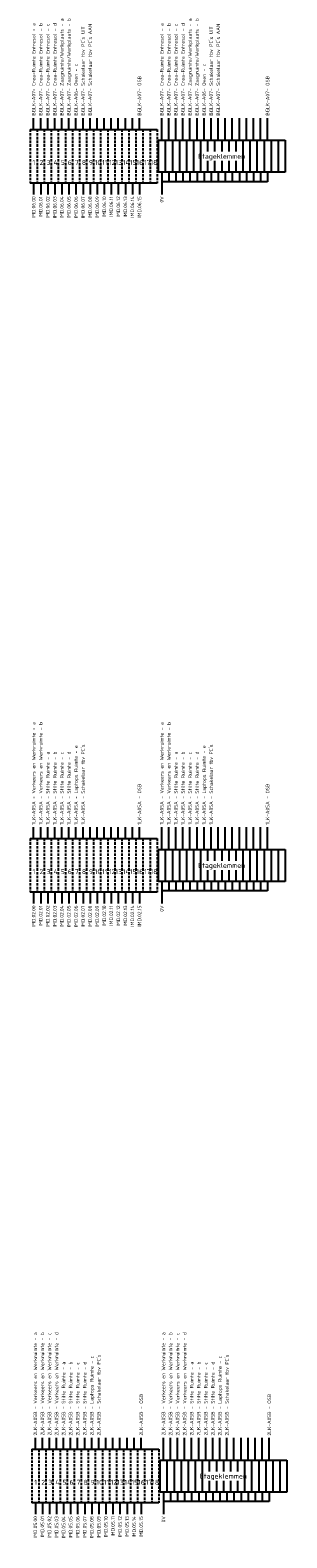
# Model space of a CAD drawing. Extents: x -1224 to 18134, y -20786 to 3554.
# Tile 25 of 88: x 6272 to 6402, y -7684 to -6923. Entities that reach past the tile are written whole.
import ezdxf
from ezdxf.enums import TextEntityAlignment as Align

# ---------------------------------------------------------------- set-up
doc = ezdxf.new("R2010")
doc.units = 0
doc.linetypes.add('HIDDEN2', pattern=[1.875, 1.25, -0.625])
doc.layers.add('EL$1----', color=3, linetype='CONTINUOUS')
doc.styles.add('BURO-018', font='ISO.shx', dxfattribs={"height": 1.8})
doc.styles.add('BURO-025', font='ISO.shx', dxfattribs={"height": 2.5})

msp = doc.modelspace()

# ---------------------------------------------------------------- linework, layer by layer
at = {"layer": 'EL$1----', "color": 1}
for p, q in [((6273.97, -6972.73), (6273.97, -6966.99)), ((6277.54, -6972.73), (6277.54, -6966.99)), ((6281.11, -6972.73), (6281.11, -6966.99)), ((6284.68, -6972.73), (6284.68, -6966.99)), ((6288.24, -6972.73), (6288.24, -6966.99)), ((6291.81, -6972.73), (6291.81, -6966.99)), ((6295.38, -6972.73), (6295.38, -6966.99)), ((6298.94, -6972.73), (6298.94, -6966.99)), ((6302.51, -6972.73), (6302.51, -6966.99)), ((6306.08, -6972.73), (6306.08, -6966.99)), ((6309.65, -6972.73), (6309.65, -6966.99)), ((6313.21, -6972.73), (6313.21, -6966.99)), ((6316.78, -6972.73), (6316.78, -6966.99)), ((6320.35, -6972.73), (6320.35, -6966.99)), ((6323.91, -6972.73), (6323.91, -6966.99)), ((6327.48, -6972.73), (6327.48, -6966.99)), ((6338.77, -6978.2), (6338.77, -6966.99)), ((6342.34, -6978.2), (6342.34, -6966.99)), ((6345.9, -6978.2), (6345.9, -6966.99)), ((6349.47, -6978.2), (6349.47, -6966.99)), ((6353.04, -6978.2), (6353.04, -6966.99)), ((6356.6, -6978.2), (6356.6, -6966.99)), ((6360.17, -6978.2), (6360.17, -6966.99)), ((6363.74, -6978.2), (6363.74, -6966.99)), ((6367.31, -6978.2), (6367.31, -6966.99)), ((6370.87, -6978.2), (6370.87, -6966.99)), ((6374.44, -6978.2), (6374.44, -6966.99)), ((6378.01, -6978.2), (6378.01, -6966.99)), ((6381.57, -6978.2), (6381.57, -6966.99)), ((6385.14, -6978.2), (6385.14, -6966.99)), ((6388.71, -6978.2), (6388.71, -6966.99)), ((6392.28, -6978.2), (6392.28, -6966.99)), ((6338.77, -6994.35), (6338.77, -7005.56)), ((6342.34, -6994.35), (6342.34, -6999.12)), ((6345.9, -6994.35), (6345.9, -6999.12)), ((6349.47, -6994.35), (6349.47, -6999.12)), ((6353.04, -6994.35), (6353.04, -6999.12)), ((6356.6, -6994.35), (6356.6, -6999.12)), ((6360.17, -6994.35), (6360.17, -6999.12)), ((6363.74, -6994.35), (6363.74, -6999.12)), ((6367.31, -6994.35), (6367.31, -6999.12)), ((6370.87, -6994.35), (6370.87, -6999.12)), ((6374.44, -6994.35), (6374.44, -6999.12)), ((6378.01, -6994.35), (6378.01, -6999.12)), ((6381.57, -6994.35), (6381.57, -6999.12)), ((6385.14, -6994.35), (6385.14, -6999.12)), ((6388.71, -6994.35), (6388.71, -6999.12)), ((6392.28, -6994.35), (6392.28, -6999.12)), ((6273.97, -6999.82), (6273.97, -7005.56)), ((6277.54, -6999.82), (6277.54, -7005.56)), ((6281.11, -6999.82), (6281.11, -7005.56)), ((6284.68, -6999.82), (6284.68, -7005.56)), ((6288.24, -6999.82), (6288.24, -7005.56)), ((6291.81, -6999.82), (6291.81, -7005.56)), ((6295.38, -6999.82), (6295.38, -7005.56)), ((6298.94, -6999.82), (6298.94, -7005.56)), ((6302.51, -6999.82), (6302.51, -7005.56)), ((6306.08, -6999.82), (6306.08, -7005.56)), ((6309.65, -6999.82), (6309.65, -7005.56)), ((6313.21, -6999.82), (6313.21, -7005.56)), ((6316.78, -6999.82), (6316.78, -7005.56)), ((6320.35, -6999.82), (6320.35, -7005.56)), ((6323.91, -6999.82), (6323.91, -7005.56)), ((6327.48, -6999.82), (6327.48, -7005.56)), ((6342.34, -6999.12), (6338.77, -6999.12)), ((6345.9, -6999.12), (6342.34, -6999.12)), ((6349.47, -6999.12), (6345.9, -6999.12)), ((6353.04, -6999.12), (6349.47, -6999.12)), ((6356.6, -6999.12), (6353.04, -6999.12)), ((6360.17, -6999.12), (6356.6, -6999.12)), ((6363.74, -6999.12), (6360.17, -6999.12)), ((6367.31, -6999.12), (6363.74, -6999.12)), ((6370.87, -6999.12), (6367.31, -6999.12)), ((6374.44, -6999.12), (6370.87, -6999.12)), ((6378.01, -6999.12), (6374.44, -6999.12)), ((6381.57, -6999.12), (6378.01, -6999.12)), ((6385.14, -6999.12), (6381.57, -6999.12)), ((6388.71, -6999.12), (6385.14, -6999.12)), ((6392.28, -6999.12), (6388.71, -6999.12)), ((6273.97, -7330.93), (6273.97, -7325.19)), ((6277.54, -7330.93), (6277.54, -7325.19)), ((6281.11, -7330.93), (6281.11, -7325.19)), ((6284.68, -7330.93), (6284.68, -7325.19)), ((6288.24, -7330.93), (6288.24, -7325.19)), ((6291.81, -7330.93), (6291.81, -7325.19)), ((6295.38, -7330.93), (6295.38, -7325.19)), ((6298.94, -7330.93), (6298.94, -7325.19)), ((6302.51, -7330.93), (6302.51, -7325.19)), ((6306.08, -7330.93), (6306.08, -7325.19)), ((6309.65, -7330.93), (6309.65, -7325.19)), ((6313.21, -7330.93), (6313.21, -7325.19)), ((6316.78, -7330.93), (6316.78, -7325.19)), ((6320.35, -7330.93), (6320.35, -7325.19)), ((6323.91, -7330.93), (6323.91, -7325.19)), ((6327.48, -7330.93), (6327.48, -7325.19)), ((6338.77, -7336.4), (6338.77, -7325.19)), ((6342.34, -7336.4), (6342.34, -7325.19)), ((6345.9, -7336.4), (6345.9, -7325.19)), ((6349.47, -7336.4), (6349.47, -7325.19)), ((6353.04, -7336.4), (6353.04, -7325.19)), ((6356.6, -7336.4), (6356.6, -7325.19)), ((6360.17, -7336.4), (6360.17, -7325.19)), ((6363.74, -7336.4), (6363.74, -7325.19)), ((6367.31, -7336.4), (6367.31, -7325.19)), ((6370.87, -7336.4), (6370.87, -7325.19)), ((6374.44, -7336.4), (6374.44, -7325.19)), ((6378.01, -7336.4), (6378.01, -7325.19)), ((6381.57, -7336.4), (6381.57, -7325.19)), ((6385.14, -7336.4), (6385.14, -7325.19)), ((6388.71, -7336.4), (6388.71, -7325.19)), ((6392.28, -7336.4), (6392.28, -7325.19)), ((6338.77, -7352.55), (6338.77, -7363.76)), ((6342.34, -7352.55), (6342.34, -7357.32)), ((6345.9, -7352.55), (6345.9, -7357.32)), ((6349.47, -7352.55), (6349.47, -7357.32)), ((6353.04, -7352.55), (6353.04, -7357.32)), ((6356.6, -7352.55), (6356.6, -7357.32)), ((6360.17, -7352.55), (6360.17, -7357.32)), ((6363.74, -7352.55), (6363.74, -7357.32)), ((6367.31, -7352.55), (6367.31, -7357.32)), ((6370.87, -7352.55), (6370.87, -7357.32)), ((6374.44, -7352.55), (6374.44, -7357.32)), ((6378.01, -7352.55), (6378.01, -7357.32)), ((6381.57, -7352.55), (6381.57, -7357.32)), ((6385.14, -7352.55), (6385.14, -7357.32)), ((6388.71, -7352.55), (6388.71, -7357.32)), ((6392.28, -7352.55), (6392.28, -7357.32)), ((6273.97, -7358.02), (6273.97, -7363.76)), ((6277.54, -7358.02), (6277.54, -7363.76)), ((6281.11, -7358.02), (6281.11, -7363.76)), ((6284.68, -7358.02), (6284.68, -7363.76)), ((6288.24, -7358.02), (6288.24, -7363.76)), ((6291.81, -7358.02), (6291.81, -7363.76)), ((6295.38, -7358.02), (6295.38, -7363.76)), ((6298.94, -7358.02), (6298.94, -7363.76)), ((6302.51, -7358.02), (6302.51, -7363.76)), ((6306.08, -7358.02), (6306.08, -7363.76)), ((6309.65, -7358.02), (6309.65, -7363.76)), ((6313.21, -7358.02), (6313.21, -7363.76)), ((6316.78, -7358.02), (6316.78, -7363.76)), ((6320.35, -7358.02), (6320.35, -7363.76)), ((6323.91, -7358.02), (6323.91, -7363.76)), ((6327.48, -7358.02), (6327.48, -7363.76)), ((6342.34, -7357.32), (6338.77, -7357.32)), ((6345.9, -7357.32), (6342.34, -7357.32)), ((6349.47, -7357.32), (6345.9, -7357.32)), ((6353.04, -7357.32), (6349.47, -7357.32)), ((6356.6, -7357.32), (6353.04, -7357.32)), ((6360.17, -7357.32), (6356.6, -7357.32)), ((6363.74, -7357.32), (6360.17, -7357.32)), ((6367.31, -7357.32), (6363.74, -7357.32)), ((6370.87, -7357.32), (6367.31, -7357.32)), ((6374.44, -7357.32), (6370.87, -7357.32)), ((6378.01, -7357.32), (6374.44, -7357.32)), ((6381.57, -7357.32), (6378.01, -7357.32)), ((6385.14, -7357.32), (6381.57, -7357.32)), ((6388.71, -7357.32), (6385.14, -7357.32)), ((6392.28, -7357.32), (6388.71, -7357.32)), ((6274.83, -7639.38), (6274.83, -7633.65)), ((6278.4, -7639.38), (6278.4, -7633.65)), ((6281.96, -7639.38), (6281.96, -7633.65)), ((6285.53, -7639.38), (6285.53, -7633.65)), ((6289.1, -7639.38), (6289.1, -7633.65)), ((6292.66, -7639.38), (6292.66, -7633.65)), ((6296.23, -7639.38), (6296.23, -7633.65)), ((6299.8, -7639.38), (6299.8, -7633.65)), ((6303.37, -7639.38), (6303.37, -7633.65)), ((6306.93, -7639.38), (6306.93, -7633.65)), ((6310.5, -7639.38), (6310.5, -7633.65)), ((6314.07, -7639.38), (6314.07, -7633.65)), ((6317.63, -7639.38), (6317.63, -7633.65)), ((6321.2, -7639.38), (6321.2, -7633.65)), ((6324.77, -7639.38), (6324.77, -7633.65)), ((6328.34, -7639.38), (6328.34, -7633.65)), ((6339.62, -7644.85), (6339.62, -7633.65)), ((6343.19, -7644.85), (6343.19, -7633.65)), ((6346.76, -7644.85), (6346.76, -7633.65)), ((6350.32, -7644.85), (6350.32, -7633.65)), ((6353.89, -7644.85), (6353.89, -7633.65)), ((6357.46, -7644.85), (6357.46, -7633.65)), ((6361.03, -7644.85), (6361.03, -7633.65)), ((6364.59, -7644.85), (6364.59, -7633.65)), ((6368.16, -7644.85), (6368.16, -7633.65)), ((6371.73, -7644.85), (6371.73, -7633.65)), ((6375.29, -7644.85), (6375.29, -7633.65)), ((6378.86, -7644.85), (6378.86, -7633.65)), ((6382.43, -7644.85), (6382.43, -7633.65)), ((6386, -7644.85), (6386, -7633.65)), ((6389.56, -7644.85), (6389.56, -7633.65)), ((6393.13, -7644.85), (6393.13, -7633.65)), ((6339.62, -7661.01), (6339.62, -7672.21)), ((6343.19, -7661.01), (6343.19, -7665.78)), ((6346.76, -7661.01), (6346.76, -7665.78)), ((6350.32, -7661.01), (6350.32, -7665.78)), ((6353.89, -7661.01), (6353.89, -7665.78)), ((6357.46, -7661.01), (6357.46, -7665.78)), ((6361.03, -7661.01), (6361.03, -7665.78)), ((6364.59, -7661.01), (6364.59, -7665.78)), ((6368.16, -7661.01), (6368.16, -7665.78)), ((6371.73, -7661.01), (6371.73, -7665.78)), ((6375.29, -7661.01), (6375.29, -7665.78)), ((6378.86, -7661.01), (6378.86, -7665.78)), ((6382.43, -7661.01), (6382.43, -7665.78)), ((6386, -7661.01), (6386, -7665.78)), ((6389.56, -7661.01), (6389.56, -7665.78)), ((6393.13, -7661.01), (6393.13, -7665.78)), ((6274.83, -7666.48), (6274.83, -7672.21)), ((6278.4, -7666.48), (6278.4, -7672.21)), ((6281.96, -7666.48), (6281.96, -7672.21)), ((6285.53, -7666.48), (6285.53, -7672.21)), ((6289.1, -7666.48), (6289.1, -7672.21)), ((6292.66, -7666.48), (6292.66, -7672.21)), ((6296.23, -7666.48), (6296.23, -7672.21)), ((6299.8, -7666.48), (6299.8, -7672.21)), ((6303.37, -7666.48), (6303.37, -7672.21)), ((6306.93, -7666.48), (6306.93, -7672.21)), ((6310.5, -7666.48), (6310.5, -7672.21)), ((6314.07, -7666.48), (6314.07, -7672.21)), ((6317.63, -7666.48), (6317.63, -7672.21)), ((6321.2, -7666.48), (6321.2, -7672.21)), ((6324.77, -7666.48), (6324.77, -7672.21)), ((6328.34, -7666.48), (6328.34, -7672.21)), ((6343.19, -7665.78), (6339.62, -7665.78)), ((6346.76, -7665.78), (6343.19, -7665.78)), ((6350.32, -7665.78), (6346.76, -7665.78)), ((6353.89, -7665.78), (6350.32, -7665.78)), ((6357.46, -7665.78), (6353.89, -7665.78)), ((6361.03, -7665.78), (6357.46, -7665.78)), ((6364.59, -7665.78), (6361.03, -7665.78)), ((6368.16, -7665.78), (6364.59, -7665.78)), ((6371.73, -7665.78), (6368.16, -7665.78)), ((6375.29, -7665.78), (6371.73, -7665.78)), ((6378.86, -7665.78), (6375.29, -7665.78)), ((6382.43, -7665.78), (6378.86, -7665.78)), ((6386, -7665.78), (6382.43, -7665.78)), ((6389.56, -7665.78), (6386, -7665.78)), ((6393.13, -7665.78), (6389.56, -7665.78))]:
    msp.add_line(p, q, dxfattribs=at)
at = {"layer": 'EL$1----', "color": 1, "linetype": 'Continuous'}
for p, q in [((6272.19, -6972.73), (6275.76, -6972.73)), ((6275.76, -6972.73), (6279.33, -6972.73)), ((6279.33, -6972.73), (6282.89, -6972.73)), ((6282.89, -6972.73), (6286.46, -6972.73)), ((6286.46, -6972.73), (6290.03, -6972.73)), ((6290.03, -6972.73), (6293.59, -6972.73)), ((6293.59, -6972.73), (6297.16, -6972.73)), ((6297.16, -6972.73), (6300.73, -6972.73)), ((6300.73, -6972.73), (6304.3, -6972.73)), ((6304.3, -6972.73), (6307.86, -6972.73)), ((6307.86, -6972.73), (6311.43, -6972.73)), ((6311.43, -6972.73), (6315, -6972.73)), ((6315, -6972.73), (6318.56, -6972.73)), ((6318.56, -6972.73), (6322.13, -6972.73)), ((6322.13, -6972.73), (6325.7, -6972.73)), ((6325.7, -6972.73), (6329.27, -6972.73)), ((6329.27, -6972.73), (6332.83, -6972.73)), ((6332.83, -6972.73), (6336.4, -6972.73)), ((6275.76, -6999.82), (6272.19, -6999.82)), ((6279.33, -6999.82), (6275.76, -6999.82)), ((6282.89, -6999.82), (6279.33, -6999.82)), ((6286.46, -6999.82), (6282.89, -6999.82)), ((6290.03, -6999.82), (6286.46, -6999.82)), ((6293.59, -6999.82), (6290.03, -6999.82)), ((6297.16, -6999.82), (6293.59, -6999.82)), ((6300.73, -6999.82), (6297.16, -6999.82)), ((6304.3, -6999.82), (6300.73, -6999.82)), ((6307.86, -6999.82), (6304.3, -6999.82)), ((6311.43, -6999.82), (6307.86, -6999.82)), ((6315, -6999.82), (6311.43, -6999.82)), ((6318.56, -6999.82), (6315, -6999.82)), ((6322.13, -6999.82), (6318.56, -6999.82)), ((6325.7, -6999.82), (6322.13, -6999.82)), ((6329.27, -6999.82), (6325.7, -6999.82)), ((6332.83, -6999.82), (6329.27, -6999.82)), ((6336.4, -6999.82), (6332.83, -6999.82)), ((6272.19, -7330.93), (6275.76, -7330.93)), ((6275.76, -7330.93), (6279.33, -7330.93)), ((6279.33, -7330.93), (6282.89, -7330.93)), ((6282.89, -7330.93), (6286.46, -7330.93)), ((6286.46, -7330.93), (6290.03, -7330.93)), ((6290.03, -7330.93), (6293.59, -7330.93)), ((6293.59, -7330.93), (6297.16, -7330.93)), ((6297.16, -7330.93), (6300.73, -7330.93)), ((6300.73, -7330.93), (6304.3, -7330.93)), ((6304.3, -7330.93), (6307.86, -7330.93)), ((6307.86, -7330.93), (6311.43, -7330.93)), ((6311.43, -7330.93), (6315, -7330.93)), ((6315, -7330.93), (6318.56, -7330.93)), ((6318.56, -7330.93), (6322.13, -7330.93)), ((6322.13, -7330.93), (6325.7, -7330.93)), ((6325.7, -7330.93), (6329.27, -7330.93)), ((6329.27, -7330.93), (6332.83, -7330.93)), ((6332.83, -7330.93), (6336.4, -7330.93)), ((6275.76, -7358.02), (6272.19, -7358.02)), ((6279.33, -7358.02), (6275.76, -7358.02)), ((6282.89, -7358.02), (6279.33, -7358.02)), ((6286.46, -7358.02), (6282.89, -7358.02)), ((6290.03, -7358.02), (6286.46, -7358.02)), ((6293.59, -7358.02), (6290.03, -7358.02)), ((6297.16, -7358.02), (6293.59, -7358.02)), ((6300.73, -7358.02), (6297.16, -7358.02)), ((6304.3, -7358.02), (6300.73, -7358.02)), ((6307.86, -7358.02), (6304.3, -7358.02)), ((6311.43, -7358.02), (6307.86, -7358.02)), ((6315, -7358.02), (6311.43, -7358.02)), ((6318.56, -7358.02), (6315, -7358.02)), ((6322.13, -7358.02), (6318.56, -7358.02)), ((6325.7, -7358.02), (6322.13, -7358.02)), ((6329.27, -7358.02), (6325.7, -7358.02)), ((6332.83, -7358.02), (6329.27, -7358.02)), ((6336.4, -7358.02), (6332.83, -7358.02)), ((6273.05, -7639.38), (6276.61, -7639.38)), ((6276.61, -7639.38), (6280.18, -7639.38)), ((6280.18, -7639.38), (6283.75, -7639.38)), ((6283.75, -7639.38), (6287.31, -7639.38)), ((6287.31, -7639.38), (6290.88, -7639.38)), ((6290.88, -7639.38), (6294.45, -7639.38)), ((6294.45, -7639.38), (6298.02, -7639.38)), ((6298.02, -7639.38), (6301.58, -7639.38)), ((6301.58, -7639.38), (6305.15, -7639.38)), ((6305.15, -7639.38), (6308.72, -7639.38)), ((6308.72, -7639.38), (6312.28, -7639.38)), ((6312.28, -7639.38), (6315.85, -7639.38)), ((6315.85, -7639.38), (6319.42, -7639.38)), ((6319.42, -7639.38), (6322.99, -7639.38)), ((6322.99, -7639.38), (6326.55, -7639.38)), ((6326.55, -7639.38), (6330.12, -7639.38)), ((6330.12, -7639.38), (6333.69, -7639.38)), ((6333.69, -7639.38), (6337.25, -7639.38)), ((6276.61, -7666.48), (6273.05, -7666.48)), ((6280.18, -7666.48), (6276.61, -7666.48)), ((6283.75, -7666.48), (6280.18, -7666.48)), ((6287.31, -7666.48), (6283.75, -7666.48)), ((6290.88, -7666.48), (6287.31, -7666.48)), ((6294.45, -7666.48), (6290.88, -7666.48)), ((6298.02, -7666.48), (6294.45, -7666.48)), ((6301.58, -7666.48), (6298.02, -7666.48)), ((6305.15, -7666.48), (6301.58, -7666.48)), ((6308.72, -7666.48), (6305.15, -7666.48)), ((6312.28, -7666.48), (6308.72, -7666.48)), ((6315.85, -7666.48), (6312.28, -7666.48)), ((6319.42, -7666.48), (6315.85, -7666.48)), ((6322.99, -7666.48), (6319.42, -7666.48)), ((6326.55, -7666.48), (6322.99, -7666.48)), ((6330.12, -7666.48), (6326.55, -7666.48)), ((6333.69, -7666.48), (6330.12, -7666.48)), ((6337.25, -7666.48), (6333.69, -7666.48))]:
    msp.add_line(p, q, dxfattribs=at)
at = {"layer": 'EL$1----', "color": 1, "linetype": 'HIDDEN2'}
for p, q in [((6272.19, -6972.73), (6272.19, -6999.82)), ((6275.76, -6972.73), (6275.76, -6999.82)), ((6275.76, -6972.73), (6275.76, -6999.82)), ((6279.33, -6972.73), (6279.33, -6999.82)), ((6279.33, -6972.73), (6279.33, -6999.82)), ((6282.89, -6972.73), (6282.89, -6999.82)), ((6282.89, -6972.73), (6282.89, -6999.82)), ((6286.46, -6972.73), (6286.46, -6999.82)), ((6286.46, -6972.73), (6286.46, -6999.82)), ((6290.03, -6972.73), (6290.03, -6999.82)), ((6290.03, -6972.73), (6290.03, -6999.82)), ((6293.59, -6972.73), (6293.59, -6999.82)), ((6293.59, -6972.73), (6293.59, -6999.82)), ((6297.16, -6972.73), (6297.16, -6999.82)), ((6297.16, -6972.73), (6297.16, -6999.82)), ((6300.73, -6972.73), (6300.73, -6999.82)), ((6300.73, -6972.73), (6300.73, -6999.82)), ((6304.3, -6972.73), (6304.3, -6999.82)), ((6304.3, -6972.73), (6304.3, -6999.82)), ((6307.86, -6972.73), (6307.86, -6999.82)), ((6307.86, -6972.73), (6307.86, -6999.82)), ((6311.43, -6972.73), (6311.43, -6999.82)), ((6311.43, -6972.73), (6311.43, -6999.82)), ((6315, -6972.73), (6315, -6999.82)), ((6315, -6972.73), (6315, -6999.82)), ((6318.56, -6972.73), (6318.56, -6999.82)), ((6318.56, -6972.73), (6318.56, -6999.82)), ((6322.13, -6972.73), (6322.13, -6999.82)), ((6322.13, -6972.73), (6322.13, -6999.82)), ((6325.7, -6972.73), (6325.7, -6999.82)), ((6325.7, -6972.73), (6325.7, -6999.82)), ((6329.27, -6972.73), (6329.27, -6999.82)), ((6329.27, -6972.73), (6329.27, -6999.82)), ((6329.27, -6972.73), (6329.27, -6999.82)), ((6329.27, -6972.73), (6329.27, -6999.82)), ((6332.83, -6972.73), (6332.83, -6999.82)), ((6332.83, -6972.73), (6332.83, -6999.82)), ((6336.4, -6972.73), (6336.4, -6999.82)), ((6272.19, -7330.93), (6272.19, -7358.02)), ((6275.76, -7330.93), (6275.76, -7358.02)), ((6275.76, -7330.93), (6275.76, -7358.02)), ((6279.33, -7330.93), (6279.33, -7358.02)), ((6279.33, -7330.93), (6279.33, -7358.02)), ((6282.89, -7330.93), (6282.89, -7358.02)), ((6282.89, -7330.93), (6282.89, -7358.02)), ((6286.46, -7330.93), (6286.46, -7358.02)), ((6286.46, -7330.93), (6286.46, -7358.02)), ((6290.03, -7330.93), (6290.03, -7358.02)), ((6290.03, -7330.93), (6290.03, -7358.02)), ((6293.59, -7330.93), (6293.59, -7358.02)), ((6293.59, -7330.93), (6293.59, -7358.02)), ((6297.16, -7330.93), (6297.16, -7358.02)), ((6297.16, -7330.93), (6297.16, -7358.02)), ((6300.73, -7330.93), (6300.73, -7358.02)), ((6300.73, -7330.93), (6300.73, -7358.02)), ((6304.3, -7330.93), (6304.3, -7358.02)), ((6304.3, -7330.93), (6304.3, -7358.02)), ((6307.86, -7330.93), (6307.86, -7358.02)), ((6307.86, -7330.93), (6307.86, -7358.02)), ((6311.43, -7330.93), (6311.43, -7358.02)), ((6311.43, -7330.93), (6311.43, -7358.02)), ((6315, -7330.93), (6315, -7358.02)), ((6315, -7330.93), (6315, -7358.02)), ((6318.56, -7330.93), (6318.56, -7358.02)), ((6318.56, -7330.93), (6318.56, -7358.02)), ((6322.13, -7330.93), (6322.13, -7358.02)), ((6322.13, -7330.93), (6322.13, -7358.02)), ((6325.7, -7330.93), (6325.7, -7358.02)), ((6325.7, -7330.93), (6325.7, -7358.02)), ((6329.27, -7330.93), (6329.27, -7358.02)), ((6329.27, -7330.93), (6329.27, -7358.02)), ((6329.27, -7330.93), (6329.27, -7358.02)), ((6329.27, -7330.93), (6329.27, -7358.02)), ((6332.83, -7330.93), (6332.83, -7358.02)), ((6332.83, -7330.93), (6332.83, -7358.02)), ((6336.4, -7330.93), (6336.4, -7358.02)), ((6273.05, -7639.38), (6273.05, -7666.48)), ((6276.61, -7639.38), (6276.61, -7666.48)), ((6276.61, -7639.38), (6276.61, -7666.48)), ((6280.18, -7639.38), (6280.18, -7666.48)), ((6280.18, -7639.38), (6280.18, -7666.48)), ((6283.75, -7639.38), (6283.75, -7666.48)), ((6283.75, -7639.38), (6283.75, -7666.48)), ((6287.31, -7639.38), (6287.31, -7666.48)), ((6287.31, -7639.38), (6287.31, -7666.48)), ((6290.88, -7639.38), (6290.88, -7666.48)), ((6290.88, -7639.38), (6290.88, -7666.48)), ((6294.45, -7639.38), (6294.45, -7666.48)), ((6294.45, -7639.38), (6294.45, -7666.48)), ((6298.02, -7639.38), (6298.02, -7666.48)), ((6298.02, -7639.38), (6298.02, -7666.48)), ((6301.58, -7639.38), (6301.58, -7666.48)), ((6301.58, -7639.38), (6301.58, -7666.48)), ((6305.15, -7639.38), (6305.15, -7666.48)), ((6305.15, -7639.38), (6305.15, -7666.48)), ((6308.72, -7639.38), (6308.72, -7666.48)), ((6308.72, -7639.38), (6308.72, -7666.48)), ((6312.28, -7639.38), (6312.28, -7666.48)), ((6312.28, -7639.38), (6312.28, -7666.48)), ((6315.85, -7639.38), (6315.85, -7666.48)), ((6315.85, -7639.38), (6315.85, -7666.48)), ((6319.42, -7639.38), (6319.42, -7666.48)), ((6319.42, -7639.38), (6319.42, -7666.48)), ((6322.99, -7639.38), (6322.99, -7666.48)), ((6322.99, -7639.38), (6322.99, -7666.48)), ((6326.55, -7639.38), (6326.55, -7666.48)), ((6326.55, -7639.38), (6326.55, -7666.48)), ((6330.12, -7639.38), (6330.12, -7666.48)), ((6330.12, -7639.38), (6330.12, -7666.48)), ((6330.12, -7639.38), (6330.12, -7666.48)), ((6330.12, -7639.38), (6330.12, -7666.48)), ((6333.69, -7639.38), (6333.69, -7666.48)), ((6333.69, -7639.38), (6333.69, -7666.48)), ((6337.25, -7639.38), (6337.25, -7666.48))]:
    msp.add_line(p, q, dxfattribs=at)
at = {"layer": 'EL$1----'}
for p, q in [((6336.98, -6978.2), (6340.55, -6978.2)), ((6336.98, -6978.2), (6336.98, -6994.35)), ((6340.55, -6978.2), (6340.55, -6994.35)), ((6340.55, -6978.2), (6344.12, -6978.2)), ((6340.55, -6978.2), (6340.55, -6994.35)), ((6344.12, -6978.2), (6344.12, -6994.35)), ((6344.12, -6978.2), (6347.69, -6978.2)), ((6344.12, -6978.2), (6344.12, -6994.35)), ((6347.69, -6978.2), (6347.69, -6994.35)), ((6347.69, -6978.2), (6351.25, -6978.2)), ((6351.25, -6978.2), (6351.25, -6994.35)), ((6351.25, -6978.2), (6354.82, -6978.2)), ((6351.25, -6978.2), (6351.25, -6994.35)), ((6354.82, -6978.2), (6354.82, -6994.35)), ((6354.82, -6978.2), (6358.39, -6978.2)), ((6354.82, -6978.2), (6354.82, -6994.35)), ((6358.39, -6978.2), (6358.39, -6994.35)), ((6358.39, -6978.2), (6361.96, -6978.2)), ((6358.39, -6978.2), (6358.39, -6994.35)), ((6361.96, -6978.2), (6361.96, -6983.93)), ((6361.96, -6978.2), (6365.52, -6978.2)), ((6361.96, -6978.2), (6361.96, -6983.93)), ((6365.52, -6978.2), (6365.52, -6983.93)), ((6365.52, -6978.2), (6369.09, -6978.2)), ((6365.52, -6978.2), (6365.52, -6983.93)), ((6369.09, -6978.2), (6369.09, -6983.93)), ((6369.09, -6978.2), (6372.66, -6978.2)), ((6369.09, -6978.2), (6369.09, -6983.93)), ((6372.66, -6978.2), (6372.66, -6983.93)), ((6372.66, -6978.2), (6372.66, -6983.93)), ((6372.66, -6978.2), (6376.22, -6978.2)), ((6376.22, -6978.2), (6376.22, -6983.93)), ((6376.22, -6978.2), (6379.79, -6978.2)), ((6376.22, -6978.2), (6376.22, -6983.93)), ((6379.79, -6978.2), (6379.79, -6994.35)), ((6379.79, -6978.2), (6383.36, -6978.2)), ((6379.79, -6978.2), (6379.79, -6994.35)), ((6383.36, -6978.2), (6383.36, -6994.35)), ((6383.36, -6978.2), (6386.93, -6978.2)), ((6383.36, -6978.2), (6383.36, -6994.35)), ((6386.93, -6978.2), (6386.93, -6994.35)), ((6386.93, -6978.2), (6390.49, -6978.2)), ((6386.93, -6978.2), (6386.93, -6994.35)), ((6390.49, -6978.2), (6390.49, -6994.35)), ((6390.49, -6978.2), (6394.06, -6978.2)), ((6390.49, -6978.2), (6390.49, -6994.35)), ((6394.06, -6978.2), (6394.06, -6994.35)), ((6394.06, -6978.2), (6394.06, -6994.35)), ((6394.06, -6978.2), (6394.06, -6994.35)), ((6394.06, -6978.2), (6397.63, -6978.2)), ((6394.06, -6978.2), (6394.06, -6994.35)), ((6397.63, -6978.2), (6397.63, -6994.35)), ((6397.63, -6978.2), (6401.19, -6978.2)), ((6397.63, -6978.2), (6397.63, -6994.35)), ((6401.19, -6978.2), (6401.19, -6994.35)), ((6401.19, -6978.2), (6401.19, -6994.35)), ((6361.96, -6988.62), (6361.96, -6994.35)), ((6361.96, -6988.62), (6361.96, -6994.35)), ((6365.52, -6988.62), (6365.52, -6994.35)), ((6365.52, -6988.62), (6365.52, -6994.35)), ((6369.09, -6988.62), (6369.09, -6994.35)), ((6369.09, -6988.62), (6369.09, -6994.35)), ((6372.66, -6988.62), (6372.66, -6994.35)), ((6372.66, -6988.62), (6372.66, -6994.35)), ((6376.22, -6988.62), (6376.22, -6994.35)), ((6376.22, -6988.62), (6376.22, -6994.35)), ((6340.55, -6994.35), (6336.98, -6994.35)), ((6344.12, -6994.35), (6340.55, -6994.35)), ((6347.69, -6994.35), (6344.12, -6994.35)), ((6351.25, -6994.35), (6347.69, -6994.35)), ((6354.82, -6994.35), (6351.25, -6994.35)), ((6358.39, -6994.35), (6354.82, -6994.35)), ((6361.96, -6994.35), (6358.39, -6994.35)), ((6365.52, -6994.35), (6361.96, -6994.35)), ((6369.09, -6994.35), (6365.52, -6994.35)), ((6372.66, -6994.35), (6369.09, -6994.35)), ((6376.22, -6994.35), (6372.66, -6994.35)), ((6379.79, -6994.35), (6376.22, -6994.35)), ((6383.36, -6994.35), (6379.79, -6994.35)), ((6386.93, -6994.35), (6383.36, -6994.35)), ((6390.49, -6994.35), (6386.93, -6994.35)), ((6394.06, -6994.35), (6390.49, -6994.35)), ((6397.63, -6994.35), (6394.06, -6994.35)), ((6401.19, -6994.35), (6397.63, -6994.35)), ((6336.98, -7336.4), (6340.55, -7336.4)), ((6336.98, -7336.4), (6336.98, -7352.55)), ((6340.55, -7336.4), (6340.55, -7352.55)), ((6340.55, -7336.4), (6344.12, -7336.4)), ((6340.55, -7336.4), (6340.55, -7352.55)), ((6344.12, -7336.4), (6344.12, -7352.55)), ((6344.12, -7336.4), (6347.69, -7336.4)), ((6344.12, -7336.4), (6344.12, -7352.55)), ((6347.69, -7336.4), (6347.69, -7352.55)), ((6347.69, -7336.4), (6351.25, -7336.4)), ((6351.25, -7336.4), (6351.25, -7352.55)), ((6351.25, -7336.4), (6354.82, -7336.4)), ((6351.25, -7336.4), (6351.25, -7352.55)), ((6354.82, -7336.4), (6354.82, -7352.55)), ((6354.82, -7336.4), (6358.39, -7336.4)), ((6354.82, -7336.4), (6354.82, -7352.55)), ((6358.39, -7336.4), (6358.39, -7352.55)), ((6358.39, -7336.4), (6361.96, -7336.4)), ((6358.39, -7336.4), (6358.39, -7352.55)), ((6361.96, -7336.4), (6361.96, -7342.13)), ((6361.96, -7336.4), (6365.52, -7336.4)), ((6361.96, -7336.4), (6361.96, -7342.13)), ((6365.52, -7336.4), (6365.52, -7342.13)), ((6365.52, -7336.4), (6369.09, -7336.4)), ((6365.52, -7336.4), (6365.52, -7342.13)), ((6369.09, -7336.4), (6369.09, -7342.13)), ((6369.09, -7336.4), (6372.66, -7336.4)), ((6369.09, -7336.4), (6369.09, -7342.13)), ((6372.66, -7336.4), (6372.66, -7342.13)), ((6372.66, -7336.4), (6372.66, -7342.13)), ((6372.66, -7336.4), (6376.22, -7336.4)), ((6376.22, -7336.4), (6376.22, -7342.13)), ((6376.22, -7336.4), (6379.79, -7336.4)), ((6376.22, -7336.4), (6376.22, -7342.13)), ((6379.79, -7336.4), (6379.79, -7352.55)), ((6379.79, -7336.4), (6383.36, -7336.4)), ((6379.79, -7336.4), (6379.79, -7352.55)), ((6383.36, -7336.4), (6383.36, -7352.55)), ((6383.36, -7336.4), (6386.93, -7336.4)), ((6383.36, -7336.4), (6383.36, -7352.55)), ((6386.93, -7336.4), (6386.93, -7352.55)), ((6386.93, -7336.4), (6390.49, -7336.4)), ((6386.93, -7336.4), (6386.93, -7352.55)), ((6390.49, -7336.4), (6390.49, -7352.55)), ((6390.49, -7336.4), (6394.06, -7336.4)), ((6390.49, -7336.4), (6390.49, -7352.55)), ((6394.06, -7336.4), (6394.06, -7352.55)), ((6394.06, -7336.4), (6394.06, -7352.55)), ((6394.06, -7336.4), (6394.06, -7352.55)), ((6394.06, -7336.4), (6397.63, -7336.4)), ((6394.06, -7336.4), (6394.06, -7352.55)), ((6397.63, -7336.4), (6397.63, -7352.55)), ((6397.63, -7336.4), (6401.19, -7336.4)), ((6397.63, -7336.4), (6397.63, -7352.55)), ((6401.19, -7336.4), (6401.19, -7352.55)), ((6401.19, -7336.4), (6401.19, -7352.55)), ((6361.96, -7346.82), (6361.96, -7352.55)), ((6361.96, -7346.82), (6361.96, -7352.55)), ((6365.52, -7346.82), (6365.52, -7352.55)), ((6365.52, -7346.82), (6365.52, -7352.55)), ((6369.09, -7346.82), (6369.09, -7352.55)), ((6369.09, -7346.82), (6369.09, -7352.55)), ((6372.66, -7346.82), (6372.66, -7352.55)), ((6372.66, -7346.82), (6372.66, -7352.55)), ((6376.22, -7346.82), (6376.22, -7352.55)), ((6376.22, -7346.82), (6376.22, -7352.55)), ((6340.55, -7352.55), (6336.98, -7352.55)), ((6344.12, -7352.55), (6340.55, -7352.55)), ((6347.69, -7352.55), (6344.12, -7352.55)), ((6351.25, -7352.55), (6347.69, -7352.55)), ((6354.82, -7352.55), (6351.25, -7352.55)), ((6358.39, -7352.55), (6354.82, -7352.55)), ((6361.96, -7352.55), (6358.39, -7352.55)), ((6365.52, -7352.55), (6361.96, -7352.55)), ((6369.09, -7352.55), (6365.52, -7352.55)), ((6372.66, -7352.55), (6369.09, -7352.55)), ((6376.22, -7352.55), (6372.66, -7352.55)), ((6379.79, -7352.55), (6376.22, -7352.55)), ((6383.36, -7352.55), (6379.79, -7352.55)), ((6386.93, -7352.55), (6383.36, -7352.55)), ((6390.49, -7352.55), (6386.93, -7352.55)), ((6394.06, -7352.55), (6390.49, -7352.55)), ((6397.63, -7352.55), (6394.06, -7352.55)), ((6401.19, -7352.55), (6397.63, -7352.55)), ((6337.84, -7644.85), (6341.41, -7644.85)), ((6337.84, -7644.85), (6337.84, -7661.01)), ((6341.41, -7644.85), (6341.41, -7661.01)), ((6341.41, -7644.85), (6344.97, -7644.85)), ((6341.41, -7644.85), (6341.41, -7661.01)), ((6344.97, -7644.85), (6344.97, -7661.01)), ((6344.97, -7644.85), (6348.54, -7644.85)), ((6344.97, -7644.85), (6344.97, -7661.01)), ((6348.54, -7644.85), (6348.54, -7661.01)), ((6348.54, -7644.85), (6352.11, -7644.85)), ((6352.11, -7644.85), (6352.11, -7661.01)), ((6352.11, -7644.85), (6355.68, -7644.85)), ((6352.11, -7644.85), (6352.11, -7661.01)), ((6355.68, -7644.85), (6355.68, -7661.01)), ((6355.68, -7644.85), (6359.24, -7644.85)), ((6355.68, -7644.85), (6355.68, -7661.01)), ((6359.24, -7644.85), (6359.24, -7661.01)), ((6359.24, -7644.85), (6362.81, -7644.85)), ((6359.24, -7644.85), (6359.24, -7661.01)), ((6362.81, -7644.85), (6362.81, -7650.58)), ((6362.81, -7644.85), (6366.38, -7644.85)), ((6362.81, -7644.85), (6362.81, -7650.58)), ((6366.38, -7644.85), (6366.38, -7650.58)), ((6366.38, -7644.85), (6369.94, -7644.85)), ((6366.38, -7644.85), (6366.38, -7650.58)), ((6369.94, -7644.85), (6369.94, -7650.58)), ((6369.94, -7644.85), (6373.51, -7644.85)), ((6369.94, -7644.85), (6369.94, -7650.58)), ((6373.51, -7644.85), (6373.51, -7650.58)), ((6373.51, -7644.85), (6373.51, -7650.58)), ((6373.51, -7644.85), (6377.08, -7644.85)), ((6377.08, -7644.85), (6377.08, -7650.58)), ((6377.08, -7644.85), (6380.65, -7644.85)), ((6377.08, -7644.85), (6377.08, -7650.58)), ((6380.65, -7644.85), (6380.65, -7661.01)), ((6380.65, -7644.85), (6384.21, -7644.85)), ((6380.65, -7644.85), (6380.65, -7661.01)), ((6384.21, -7644.85), (6384.21, -7661.01)), ((6384.21, -7644.85), (6387.78, -7644.85)), ((6384.21, -7644.85), (6384.21, -7661.01)), ((6387.78, -7644.85), (6387.78, -7661.01)), ((6387.78, -7644.85), (6391.35, -7644.85)), ((6387.78, -7644.85), (6387.78, -7661.01)), ((6391.35, -7644.85), (6391.35, -7661.01)), ((6391.35, -7644.85), (6394.91, -7644.85)), ((6391.35, -7644.85), (6391.35, -7661.01)), ((6394.91, -7644.85), (6394.91, -7661.01)), ((6394.91, -7644.85), (6394.91, -7661.01)), ((6394.91, -7644.85), (6394.91, -7661.01)), ((6394.91, -7644.85), (6398.48, -7644.85)), ((6394.91, -7644.85), (6394.91, -7661.01)), ((6398.48, -7644.85), (6398.48, -7661.01)), ((6398.48, -7644.85), (6402.05, -7644.85)), ((6398.48, -7644.85), (6398.48, -7661.01)), ((6402.05, -7644.85), (6402.05, -7661.01)), ((6402.05, -7644.85), (6402.05, -7661.01)), ((6341.41, -7661.01), (6337.84, -7661.01)), ((6344.97, -7661.01), (6341.41, -7661.01)), ((6348.54, -7661.01), (6344.97, -7661.01)), ((6352.11, -7661.01), (6348.54, -7661.01)), ((6355.68, -7661.01), (6352.11, -7661.01)), ((6359.24, -7661.01), (6355.68, -7661.01)), ((6362.81, -7661.01), (6359.24, -7661.01)), ((6362.81, -7655.28), (6362.81, -7661.01)), ((6362.81, -7655.28), (6362.81, -7661.01)), ((6366.38, -7661.01), (6362.81, -7661.01)), ((6366.38, -7655.28), (6366.38, -7661.01)), ((6366.38, -7655.28), (6366.38, -7661.01)), ((6369.94, -7661.01), (6366.38, -7661.01)), ((6369.94, -7655.28), (6369.94, -7661.01)), ((6369.94, -7655.28), (6369.94, -7661.01)), ((6373.51, -7661.01), (6369.94, -7661.01)), ((6373.51, -7655.28), (6373.51, -7661.01)), ((6373.51, -7655.28), (6373.51, -7661.01)), ((6377.08, -7661.01), (6373.51, -7661.01)), ((6377.08, -7655.28), (6377.08, -7661.01)), ((6377.08, -7655.28), (6377.08, -7661.01)), ((6380.65, -7661.01), (6377.08, -7661.01)), ((6384.21, -7661.01), (6380.65, -7661.01)), ((6387.78, -7661.01), (6384.21, -7661.01)), ((6391.35, -7661.01), (6387.78, -7661.01)), ((6394.91, -7661.01), (6391.35, -7661.01)), ((6398.48, -7661.01), (6394.91, -7661.01)), ((6402.05, -7661.01), (6398.48, -7661.01))]:
    msp.add_line(p, q, dxfattribs=at)

# ---------------------------------------------------------------- texts
at = {"layer": 'EL$1----', "color": 1, "style": 'BURO-018'}
for s, p in [('BGLK-A07- Crea-Ruimte Entresol - a', (6273.97, -6965.77)), ('BGLK-A07- Crea-Ruimte Entresol - b', (6277.54, -6965.77)), ('BGLK-A07- Crea-Ruimte Entresol - c', (6281.11, -6965.77)), ('BGLK-A07- Crea-Ruimte Entresol - d', (6284.68, -6965.77)), ('BGLK-A07- Zaagruimte/Werkplaats - a', (6288.24, -6965.77)), ('BGLK-A07- Zaagruimte/Werkplaats - b', (6291.81, -6965.77)), ("BGLK-A07- Schakelaar tbv PC's UIT", (6298.94, -6965.77)), ("BGLK-A07- Schakelaar tbv PC's AAN", (6302.51, -6965.77)), ('BGLK-A07- Crea-Ruimte Entresol - a', (6338.77, -6965.77)), ('BGLK-A07- Crea-Ruimte Entresol - b', (6342.34, -6965.77)), ('BGLK-A07- Crea-Ruimte Entresol - c', (6345.9, -6965.77)), ('BGLK-A07- Crea-Ruimte Entresol - d', (6349.47, -6965.77)), ('BGLK-A07- Zaagruimte/Werkplaats - a', (6353.04, -6965.77)), ('BGLK-A07- Zaagruimte/Werkplaats - b', (6356.6, -6965.77)), ("BGLK-A07- Schakelaar tbv PC's UIT", (6363.74, -6965.77)), ("BGLK-A07- Schakelaar tbv PC's AAN", (6367.31, -6965.77)), ('BGLK-A06- Oven - c', (6295.38, -6965.77)), ('BGLK-A06- Oven - c', (6360.17, -6965.77)), ('BGLK-A07- OSB', (6327.48, -6965.77)), ('BGLK-A07- OSB', (6392.28, -6965.77)), ('1LK-A05A - Verkeers en Werkruimte - a', (6273.97, -7323.97)), ('1LK-A05A - Verkeers en Werkruimte - b', (6277.54, -7323.97)), ('1LK-A05A - Verkeers en Werkruimte - a', (6338.77, -7323.97)), ('1LK-A05A - Verkeers en Werkruimte - b', (6342.34, -7323.97)), ('1LK-A05A - Stilte Ruimte - a', (6281.11, -7323.97)), ('1LK-A05A - Stilte Ruimte - b', (6284.68, -7323.97)), ('1LK-A05A - Stilte Ruimte - c', (6288.24, -7323.97)), ('1LK-A05A - Stilte Ruimte - d', (6291.81, -7323.97)), ('1LK-A05A - Laptops Ruimte - e', (6295.38, -7323.97)), ("1LK-A05A - Schakelaar tbv PC's", (6298.94, -7323.97)), ('1LK-A05A - Stilte Ruimte - a', (6345.9, -7323.97)), ('1LK-A05A - Stilte Ruimte - b', (6349.47, -7323.97)), ('1LK-A05A - Stilte Ruimte - c', (6353.04, -7323.97)), ('1LK-A05A - Stilte Ruimte - d', (6356.6, -7323.97)), ('1LK-A05A - Laptops Ruimte - e', (6360.17, -7323.97)), ("1LK-A05A - Schakelaar tbv PC's", (6363.74, -7323.97)), ('1LK-A05A - OSB', (6327.48, -7323.97)), ('1LK-A05A - OSB', (6392.28, -7323.97)), ('2LK-A05B - Verkeers en Werkruimte - a', (6274.83, -7632.42)), ('2LK-A05B - Verkeers en Werkruimte - b', (6278.4, -7632.42)), ('2LK-A05B - Verkeers en Werkruimte - c', (6281.96, -7632.42)), ('2LK-A05B - Verkeers en Werkruimte - d', (6285.53, -7632.42)), ('2LK-A05B - Verkeers en Werkruimte - a', (6339.62, -7632.42)), ('2LK-A05B - Verkeers en Werkruimte - b', (6343.19, -7632.42)), ('2LK-A05B - Verkeers en Werkruimte - c', (6346.76, -7632.42)), ('2LK-A05B - Verkeers en Werkruimte - d', (6350.32, -7632.42)), ('2LK-A05B - Laptops Ruimte - c', (6303.37, -7632.42)), ("2LK-A05B - Schakelaar tbv PC's", (6306.93, -7632.42)), ('2LK-A05B - Laptops Ruimte - c', (6368.16, -7632.42)), ("2LK-A05B - Schakelaar tbv PC's", (6371.73, -7632.42)), ('2LK-A05B - Stilte Ruimte - a', (6289.1, -7632.42)), ('2LK-A05B - Stilte Ruimte - b', (6292.66, -7632.42)), ('2LK-A05B - Stilte Ruimte - c', (6296.23, -7632.42)), ('2LK-A05B - Stilte Ruimte - d', (6299.8, -7632.42)), ('2LK-A05B - Stilte Ruimte - a', (6353.89, -7632.42)), ('2LK-A05B - Stilte Ruimte - b', (6357.46, -7632.42)), ('2LK-A05B - Stilte Ruimte - c', (6361.03, -7632.42)), ('2LK-A05B - Stilte Ruimte - d', (6364.59, -7632.42)), ('2LK-A05B - OSB', (6328.34, -7632.42)), ('2LK-A05B - OSB', (6393.13, -7632.42))]:
    msp.add_text(s, height=1.8, rotation=90, dxfattribs=at).set_placement(p, align=Align.MIDDLE_LEFT)
at = {"layer": 'EL$1----', "color": 1, "style": 'BURO-025'}
for s, p in [('1', (6273.41, -6990.65)), ('2', (6276.98, -6990.65)), ('3', (6280.55, -6990.65)), ('4', (6284.11, -6990.65)), ('5', (6287.68, -6990.65)), ('6', (6291.25, -6990.65)), ('7', (6294.82, -6990.65)), ('8', (6298.38, -6990.65)), ('9', (6301.95, -6990.65)), ('10', (6304.84, -6990.65)), ('11', (6308.57, -6990.65)), ('12', (6312.01, -6990.65)), ('13', (6315.32, -6990.65)), ('14', (6319.02, -6990.65)), ('15', (6322.59, -6990.65)), ('16', (6325.92, -6990.65)), ('17', (6329.72, -6990.65)), ('18', (6333.06, -6990.65)), ('1', (6273.41, -7348.85)), ('2', (6276.98, -7348.85)), ('3', (6280.55, -7348.85)), ('4', (6284.11, -7348.85)), ('5', (6287.68, -7348.85)), ('6', (6291.25, -7348.85)), ('7', (6294.82, -7348.85)), ('8', (6298.38, -7348.85)), ('9', (6301.95, -7348.85)), ('10', (6304.84, -7348.85)), ('11', (6308.57, -7348.85)), ('12', (6312.01, -7348.85)), ('13', (6315.32, -7348.85)), ('14', (6319.02, -7348.85)), ('15', (6322.59, -7348.85)), ('16', (6325.92, -7348.85)), ('17', (6329.72, -7348.85)), ('18', (6333.06, -7348.85)), ('1', (6274.27, -7657.31)), ('2', (6277.84, -7657.31)), ('3', (6281.4, -7657.31)), ('4', (6284.97, -7657.31)), ('5', (6288.54, -7657.31)), ('6', (6292.1, -7657.31)), ('7', (6295.67, -7657.31)), ('8', (6299.24, -7657.31)), ('9', (6302.81, -7657.31)), ('10', (6305.69, -7657.31)), ('11', (6309.43, -7657.31)), ('12', (6312.87, -7657.31)), ('13', (6316.18, -7657.31)), ('14', (6319.87, -7657.31)), ('15', (6323.44, -7657.31)), ('16', (6326.78, -7657.31)), ('17', (6330.58, -7657.31)), ('18', (6333.91, -7657.31))]:
    msp.add_text(s, height=2.5, dxfattribs=at).set_placement(p)
for p in [(6369.09, -6986.27), (6369.09, -7344.47), (6369.94, -7652.93)]:
    msp.add_text('Etageklemmen', height=2.5, dxfattribs=at).set_placement(p, align=Align.MIDDLE_CENTER)
at = {"layer": 'EL$1----', "color": 1, "style": 'BURO-018'}
for s, p in [('IMD.06.00', (6273.97, -7006.49)), ('IMD.06.01', (6277.54, -7006.49)), ('IMD.06.02', (6281.11, -7006.49)), ('IMD.06.03', (6284.68, -7006.49)), ('IMD.06.04', (6288.24, -7006.49)), ('IMD.06.05', (6291.81, -7006.49)), ('IMD.06.06', (6295.38, -7006.49)), ('IMD.06.07', (6298.94, -7006.49)), ('IMD.06.08', (6302.51, -7006.49)), ('IMD.06.09', (6306.08, -7006.49)), ('IMD.06.10', (6309.65, -7006.49)), ('IMD.06.11', (6313.21, -7006.49)), ('IMD.06.12', (6316.78, -7006.49)), ('IMD.06.13', (6320.35, -7006.49)), ('IMD.06.14', (6323.91, -7006.49)), ('IMD.06.15', (6327.48, -7006.49)), ('0V', (6338.77, -7006.49)), ('IMD.02.00', (6273.97, -7364.69)), ('IMD.02.01', (6277.54, -7364.69)), ('IMD.02.02', (6281.11, -7364.69)), ('IMD.02.03', (6284.68, -7364.69)), ('IMD.02.04', (6288.24, -7364.69)), ('IMD.02.05', (6291.81, -7364.69)), ('IMD.02.06', (6295.38, -7364.69)), ('IMD.02.07', (6298.94, -7364.69)), ('IMD.02.08', (6302.51, -7364.69)), ('IMD.02.09', (6306.08, -7364.69)), ('IMD.02.10', (6309.65, -7364.69)), ('IMD.02.11', (6313.21, -7364.69)), ('IMD.02.12', (6316.78, -7364.69)), ('IMD.02.13', (6320.35, -7364.69)), ('IMD.02.14', (6323.91, -7364.69)), ('IMD.02.15', (6327.48, -7364.69)), ('0V', (6338.77, -7364.69)), ('IMD.05.00', (6274.83, -7673.15)), ('IMD.05.01', (6278.4, -7673.15)), ('IMD.05.02', (6281.96, -7673.15)), ('IMD.05.03', (6285.53, -7673.15)), ('IMD.05.04', (6289.1, -7673.15)), ('IMD.05.05', (6292.66, -7673.15)), ('IMD.05.06', (6296.23, -7673.15)), ('IMD.05.07', (6299.8, -7673.15)), ('IMD.05.08', (6303.37, -7673.15)), ('IMD.05.09', (6306.93, -7673.15)), ('IMD.05.10', (6310.5, -7673.15)), ('IMD.05.11', (6314.07, -7673.15)), ('IMD.05.12', (6317.63, -7673.15)), ('IMD.05.13', (6321.2, -7673.15)), ('IMD.05.14', (6324.77, -7673.15)), ('IMD.05.15', (6328.34, -7673.15)), ('0V', (6339.62, -7673.15))]:
    msp.add_text(s, height=1.8, rotation=90, dxfattribs=at).set_placement(p, align=Align.MIDDLE_RIGHT)

doc.saveas('drawing.dxf')
